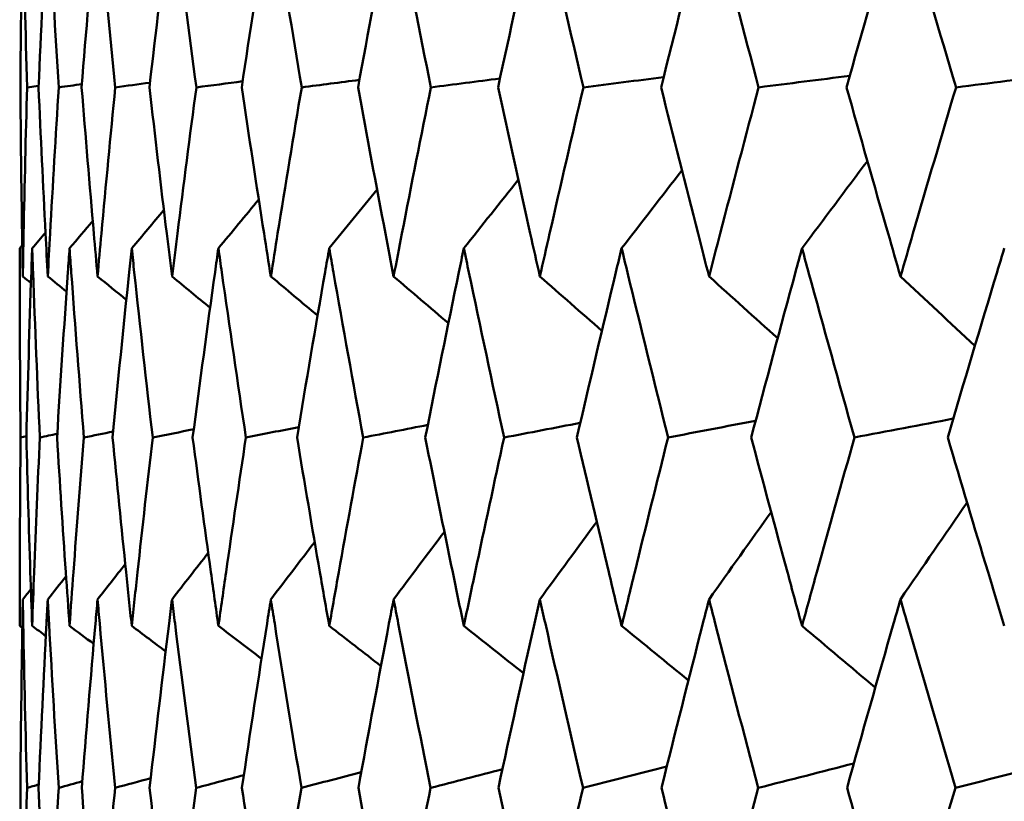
# Model space of a CAD drawing. Header units: millimetres. Extents: x 113 to 2969, y 62 to 2427.
# Tile 102 of 256: x 885.89 to 889.01, y 289.86 to 292.33. Entities that reach past the tile are written whole.
import ezdxf

# ---------------------------------------------------------------- set-up
doc = ezdxf.new("R2010")
doc.units = ezdxf.units.MM
doc.header["$LTSCALE"] = 12
doc.layers.add('Widoczne (ISO)', color=7, linetype='Continuous', lineweight=50)

msp = doc.modelspace()

# ---------------------------------------------------------------- linework, layer by layer
at = {"layer": 'Widoczne (ISO)'}
for p, q in [((885.9542, 292.1238), (885.9177, 292.1186)), ((885.9155, 291.0158), (885.8972, 291.0118))]:
    msp.add_line(p, q, dxfattribs=at)
msp.add_circle((905.8943, 326.3264), 50, dxfattribs=at)
for points, knots in [([(885.9042, 292.7175), (885.9037, 292.693), (885.9033, 292.6685), (885.9, 292.4689), (885.8978, 292.2938), (885.8964, 292.1186)], [0.06241522, 0.06241522, 0.06241522, 0.06241522, 0.0708546, 0.0708546, 0.13127416, 0.13127416, 0.13127416, 0.13127416]), ([(885.9177, 292.1186), (885.9129, 292.2937), (885.9089, 292.4689), (885.9051, 292.6685), (885.9046, 292.693), (885.9042, 292.7175)], [0.01044349, 0.01044349, 0.01044349, 0.01044349, 0.07085106, 0.07085106, 0.07930241, 0.07930241, 0.07930241, 0.07930241]), ([(885.9831, 292.7175), (885.9818, 292.693), (885.9805, 292.6685), (885.97, 292.4689), (885.9616, 292.2938), (885.954, 292.1186)], [0.06241522, 0.06241522, 0.06241522, 0.06241522, 0.0708546, 0.0708546, 0.13127416, 0.13127416, 0.13127416, 0.13127416]), ([(886.0179, 292.1186), (886.0069, 292.2937), (885.9966, 292.4689), (885.9857, 292.6685), (885.9844, 292.693), (885.9831, 292.7175)], [0.01044349, 0.01044349, 0.01044349, 0.01044349, 0.07085106, 0.07085106, 0.07930241, 0.07930241, 0.07930241, 0.07930241]), ([(886.1405, 292.7175), (886.1384, 292.693), (886.1362, 292.6685), (886.1187, 292.4689), (886.1041, 292.2938), (886.0902, 292.1186)], [0.06241522, 0.06241522, 0.06241522, 0.06241522, 0.0708546, 0.0708546, 0.13127416, 0.13127416, 0.13127416, 0.13127416]), ([(886.1966, 292.1186), (886.1794, 292.2937), (886.1629, 292.4689), (886.1449, 292.6685), (886.1427, 292.693), (886.1405, 292.7175)], [0.01044349, 0.01044349, 0.01044349, 0.01044349, 0.07085106, 0.07085106, 0.07930241, 0.07930241, 0.07930241, 0.07930241]), ([(886.376, 292.7175), (886.3729, 292.693), (886.3699, 292.6685), (886.3454, 292.4689), (886.3247, 292.2938), (886.3047, 292.1186)], [0.06241522, 0.06241522, 0.06241522, 0.06241522, 0.0708546, 0.0708546, 0.13127416, 0.13127416, 0.13127416, 0.13127416]), ([(886.4529, 292.1186), (886.4296, 292.2937), (886.407, 292.4689), (886.3821, 292.6685), (886.379, 292.693), (886.376, 292.7175)], [0.01044349, 0.01044349, 0.01044349, 0.01044349, 0.07085106, 0.07085106, 0.07930241, 0.07930241, 0.07930241, 0.07930241]), ([(886.6884, 292.7175), (886.6846, 292.693), (886.6807, 292.6685), (886.6493, 292.4689), (886.6225, 292.2938), (886.5964, 292.1186)], [0.06241522, 0.06241522, 0.06241522, 0.06241522, 0.0708546, 0.0708546, 0.13127416, 0.13127416, 0.13127416, 0.13127416]), ([(886.786, 292.1186), (886.7567, 292.2937), (886.7281, 292.4689), (886.6962, 292.6685), (886.6923, 292.693), (886.6884, 292.7175)], [0.01044349, 0.01044349, 0.01044349, 0.01044349, 0.07085106, 0.07085106, 0.07930241, 0.07930241, 0.07930241, 0.07930241]), ([(887.0767, 292.7175), (887.072, 292.693), (887.0673, 292.6685), (887.0291, 292.4689), (886.9963, 292.2938), (886.9643, 292.1186)], [0.06241522, 0.06241522, 0.06241522, 0.06241522, 0.0708546, 0.0708546, 0.13127416, 0.13127416, 0.13127416, 0.13127416]), ([(887.1945, 292.1186), (887.1593, 292.2937), (887.1247, 292.4689), (887.0861, 292.6685), (887.0814, 292.693), (887.0767, 292.7175)], [0.01044349, 0.01044349, 0.01044349, 0.01044349, 0.07085106, 0.07085106, 0.07930241, 0.07930241, 0.07930241, 0.07930241]), ([(887.5392, 292.7175), (887.5337, 292.693), (887.5282, 292.6685), (887.4834, 292.4689), (887.4448, 292.2938), (887.4069, 292.1186)], [0.06241522, 0.06241522, 0.06241522, 0.06241522, 0.0708546, 0.0708546, 0.13127416, 0.13127416, 0.13127416, 0.13127416]), ([(887.6768, 292.1186), (887.6358, 292.2937), (887.5955, 292.4689), (887.5503, 292.6685), (887.5447, 292.693), (887.5392, 292.7175)], [0.01044349, 0.01044349, 0.01044349, 0.01044349, 0.07085106, 0.07085106, 0.07930241, 0.07930241, 0.07930241, 0.07930241]), ([(888.0742, 292.7175), (888.0679, 292.693), (888.0616, 292.6685), (888.0103, 292.4689), (887.9661, 292.2938), (887.9225, 292.1186)], [0.06241522, 0.06241522, 0.06241522, 0.06241522, 0.0708546, 0.0708546, 0.13127416, 0.13127416, 0.13127416, 0.13127416]), ([(888.231, 292.1186), (888.1845, 292.2937), (888.1385, 292.4689), (888.0868, 292.6685), (888.0805, 292.693), (888.0742, 292.7175)], [0.01044349, 0.01044349, 0.01044349, 0.01044349, 0.07085106, 0.07085106, 0.07930241, 0.07930241, 0.07930241, 0.07930241]), ([(888.6795, 292.7175), (888.6724, 292.693), (888.6653, 292.6685), (888.6078, 292.4689), (888.5581, 292.2938), (888.5089, 292.1186)], [0.06241522, 0.06241522, 0.06241522, 0.06241522, 0.0708546, 0.0708546, 0.13127416, 0.13127416, 0.13127416, 0.13127416]), ([(888.855, 292.1186), (888.8029, 292.2937), (888.7515, 292.4689), (888.6936, 292.6685), (888.6866, 292.693), (888.6795, 292.7175)], [0.01044349, 0.01044349, 0.01044349, 0.01044349, 0.07085106, 0.07085106, 0.07930241, 0.07930241, 0.07930241, 0.07930241]), ([(885.8964, 292.1186), (885.8977, 291.9645), (885.8995, 291.8105), (885.9026, 291.6113), (885.9034, 291.5662), (885.9042, 291.521)], [0.00838421, 0.00838421, 0.00838421, 0.00838421, 0.06155515, 0.06155515, 0.07712864, 0.07712864, 0.07712864, 0.07712864]), ([(885.9042, 291.521), (885.905, 291.5661), (885.9058, 291.6112), (885.9098, 291.8104), (885.9135, 291.9645), (885.9177, 292.1186)], [0.04598621, 0.04598621, 0.04598621, 0.04598621, 0.06155279, 0.06155279, 0.11473062, 0.11473062, 0.11473062, 0.11473062]), ([(885.954, 292.1186), (885.9607, 291.9645), (885.9681, 291.8105), (885.9783, 291.6113), (885.9807, 291.5662), (885.9831, 291.521)], [0.00838421, 0.00838421, 0.00838421, 0.00838421, 0.06155515, 0.06155515, 0.07712864, 0.07712864, 0.07712864, 0.07712864]), ([(885.9831, 291.521), (885.9855, 291.5661), (885.9879, 291.6112), (885.999, 291.8104), (886.0082, 291.9645), (886.0179, 292.1186)], [0.04598621, 0.04598621, 0.04598621, 0.04598621, 0.06155279, 0.06155279, 0.11473062, 0.11473062, 0.11473062, 0.11473062]), ([(886.0902, 292.1186), (886.1025, 291.9645), (886.1153, 291.8105), (886.1326, 291.6113), (886.1365, 291.5662), (886.1405, 291.521)], [0.00838421, 0.00838421, 0.00838421, 0.00838421, 0.06155515, 0.06155515, 0.07712864, 0.07712864, 0.07712864, 0.07712864]), ([(886.1405, 291.521), (886.1446, 291.5661), (886.1486, 291.6112), (886.1668, 291.8104), (886.1814, 291.9645), (886.1966, 292.1186)], [0.04598621, 0.04598621, 0.04598621, 0.04598621, 0.06155279, 0.06155279, 0.11473062, 0.11473062, 0.11473062, 0.11473062]), ([(886.3047, 292.1186), (886.3223, 291.9645), (886.3405, 291.8105), (886.3648, 291.6113), (886.3704, 291.5662), (886.376, 291.521)], [0.00838421, 0.00838421, 0.00838421, 0.00838421, 0.06155515, 0.06155515, 0.07712864, 0.07712864, 0.07712864, 0.07712864]), ([(886.376, 291.521), (886.3816, 291.5661), (886.3872, 291.6112), (886.4124, 291.8104), (886.4324, 291.9645), (886.4529, 292.1186)], [0.04598621, 0.04598621, 0.04598621, 0.04598621, 0.06155279, 0.06155279, 0.11473062, 0.11473062, 0.11473062, 0.11473062]), ([(886.5964, 292.1186), (886.6194, 291.9645), (886.643, 291.8105), (886.6742, 291.6113), (886.6813, 291.5662), (886.6884, 291.521)], [0.00838421, 0.00838421, 0.00838421, 0.00838421, 0.06155515, 0.06155515, 0.07712864, 0.07712864, 0.07712864, 0.07712864]), ([(886.6884, 291.521), (886.6956, 291.5661), (886.7028, 291.6112), (886.7348, 291.8104), (886.7601, 291.9645), (886.786, 292.1186)], [0.04598621, 0.04598621, 0.04598621, 0.04598621, 0.06155279, 0.06155279, 0.11473062, 0.11473062, 0.11473062, 0.11473062]), ([(886.9643, 292.1186), (886.9926, 291.9645), (887.0214, 291.8105), (887.0594, 291.6113), (887.068, 291.5662), (887.0767, 291.521)], [0.00838421, 0.00838421, 0.00838421, 0.00838421, 0.06155515, 0.06155515, 0.07712864, 0.07712864, 0.07712864, 0.07712864]), ([(887.0767, 291.521), (887.0854, 291.5661), (887.0941, 291.6112), (887.1329, 291.8104), (887.1635, 291.9645), (887.1945, 292.1186)], [0.04598621, 0.04598621, 0.04598621, 0.04598621, 0.06155279, 0.06155279, 0.11473062, 0.11473062, 0.11473062, 0.11473062]), ([(887.4069, 292.1186), (887.4403, 291.9645), (887.4743, 291.8105), (887.5189, 291.6113), (887.529, 291.5662), (887.5392, 291.521)], [0.00838421, 0.00838421, 0.00838421, 0.00838421, 0.06155515, 0.06155515, 0.07712864, 0.07712864, 0.07712864, 0.07712864]), ([(887.5392, 291.521), (887.5494, 291.5661), (887.5596, 291.6112), (887.605, 291.8104), (887.6407, 291.9645), (887.6768, 292.1186)], [0.04598621, 0.04598621, 0.04598621, 0.04598621, 0.06155279, 0.06155279, 0.11473062, 0.11473062, 0.11473062, 0.11473062]), ([(887.9225, 292.1186), (887.9609, 291.9645), (887.9999, 291.8105), (888.0509, 291.6113), (888.0625, 291.5662), (888.0742, 291.521)], [0.00838421, 0.00838421, 0.00838421, 0.00838421, 0.06155515, 0.06155515, 0.07712864, 0.07712864, 0.07712864, 0.07712864]), ([(888.0742, 291.521), (888.0858, 291.5661), (888.0975, 291.6112), (888.1493, 291.8104), (888.1899, 291.9645), (888.231, 292.1186)], [0.04598621, 0.04598621, 0.04598621, 0.04598621, 0.06155279, 0.06155279, 0.11473062, 0.11473062, 0.11473062, 0.11473062]), ([(888.5089, 292.1186), (888.5523, 291.9645), (888.5961, 291.8105), (888.6534, 291.6113), (888.6664, 291.5662), (888.6795, 291.521)], [0.00838421, 0.00838421, 0.00838421, 0.00838421, 0.06155515, 0.06155515, 0.07712864, 0.07712864, 0.07712864, 0.07712864]), ([(888.6795, 291.521), (888.6925, 291.5661), (888.7056, 291.6112), (888.7637, 291.8104), (888.8091, 291.9645), (888.855, 292.1186)], [0.04598621, 0.04598621, 0.04598621, 0.04598621, 0.06155279, 0.06155279, 0.11473062, 0.11473062, 0.11473062, 0.11473062]), ([(885.8972, 291.0118), (885.8955, 291.1858), (885.8946, 291.3598), (885.8943, 291.5592), (885.8943, 291.5845), (885.8943, 291.6098)], [0.01556037, 0.01556037, 0.01556037, 0.01556037, 0.07555527, 0.07555527, 0.08428623, 0.08428623, 0.08428623, 0.08428623]), ([(885.9338, 291.6098), (885.9329, 291.5845), (885.932, 291.5593), (885.9251, 291.3599), (885.9199, 291.1859), (885.9154, 291.0118)], [0.06686277, 0.06686277, 0.06686277, 0.06686277, 0.07557848, 0.07557848, 0.13558897, 0.13558897, 0.13558897, 0.13558897]), ([(885.9579, 291.0118), (885.9501, 291.1858), (885.9429, 291.3598), (885.9356, 291.5592), (885.9347, 291.5845), (885.9338, 291.6098)], [0.01556037, 0.01556037, 0.01556037, 0.01556037, 0.07555527, 0.07555527, 0.08428623, 0.08428623, 0.08428623, 0.08428623]), ([(886.052, 291.6098), (886.0502, 291.5845), (886.0484, 291.5593), (886.0345, 291.3599), (886.0231, 291.1859), (886.0124, 291.0118)], [0.06686277, 0.06686277, 0.06686277, 0.06686277, 0.07557848, 0.07557848, 0.13558897, 0.13558897, 0.13558897, 0.13558897]), ([(886.0973, 291.0118), (886.0833, 291.1858), (886.07, 291.3598), (886.0556, 291.5592), (886.0538, 291.5845), (886.052, 291.6098)], [0.01556037, 0.01556037, 0.01556037, 0.01556037, 0.07555527, 0.07555527, 0.08428623, 0.08428623, 0.08428623, 0.08428623]), ([(886.2486, 291.6098), (886.2459, 291.5845), (886.2432, 291.5593), (886.2223, 291.3599), (886.2047, 291.1859), (886.1879, 291.0118)], [0.06686277, 0.06686277, 0.06686277, 0.06686277, 0.07557848, 0.07557848, 0.13558897, 0.13558897, 0.13558897, 0.13558897]), ([(886.3148, 291.0118), (886.2947, 291.1858), (886.2754, 291.3598), (886.254, 291.5592), (886.2513, 291.5845), (886.2486, 291.6098)], [0.01556037, 0.01556037, 0.01556037, 0.01556037, 0.07555527, 0.07555527, 0.08428623, 0.08428623, 0.08428623, 0.08428623]), ([(886.5226, 291.6098), (886.5191, 291.5845), (886.5155, 291.5593), (886.4877, 291.3599), (886.4641, 291.1859), (886.4412, 291.0118)], [0.06686277, 0.06686277, 0.06686277, 0.06686277, 0.07557848, 0.07557848, 0.13558897, 0.13558897, 0.13558897, 0.13558897]), ([(886.6097, 291.0118), (886.5835, 291.1858), (886.5581, 291.3598), (886.5298, 291.5592), (886.5262, 291.5845), (886.5226, 291.6098)], [0.01556037, 0.01556037, 0.01556037, 0.01556037, 0.07555527, 0.07555527, 0.08428623, 0.08428623, 0.08428623, 0.08428623]), ([(886.8732, 291.6098), (886.8688, 291.5845), (886.8643, 291.5593), (886.8297, 291.3599), (886.8001, 291.1859), (886.7712, 291.0118)], [0.06686277, 0.06686277, 0.06686277, 0.06686277, 0.07557848, 0.07557848, 0.13558897, 0.13558897, 0.13558897, 0.13558897]), ([(886.9806, 291.0118), (886.9485, 291.1858), (886.9172, 291.3598), (886.8821, 291.5592), (886.8776, 291.5845), (886.8732, 291.6098)], [0.01556037, 0.01556037, 0.01556037, 0.01556037, 0.07555527, 0.07555527, 0.08428623, 0.08428623, 0.08428623, 0.08428623]), ([(887.2988, 291.6098), (887.2935, 291.5845), (887.2882, 291.5593), (887.2469, 291.3599), (887.2115, 291.1859), (887.1768, 291.0118)], [0.06686277, 0.06686277, 0.06686277, 0.06686277, 0.07557848, 0.07557848, 0.13558897, 0.13558897, 0.13558897, 0.13558897]), ([(887.4261, 291.0118), (887.3883, 291.1858), (887.3512, 291.3598), (887.3094, 291.5592), (887.3041, 291.5845), (887.2988, 291.6098)], [0.01556037, 0.01556037, 0.01556037, 0.01556037, 0.07555527, 0.07555527, 0.08428623, 0.08428623, 0.08428623, 0.08428623]), ([(887.7978, 291.6098), (887.7917, 291.5845), (887.7856, 291.5593), (887.7377, 291.3599), (887.6966, 291.1859), (887.6562, 291.0118)], [0.06686277, 0.06686277, 0.06686277, 0.06686277, 0.07557848, 0.07557848, 0.13558897, 0.13558897, 0.13558897, 0.13558897]), ([(887.9446, 291.0118), (887.9011, 291.1858), (887.8583, 291.3598), (887.81, 291.5592), (887.8039, 291.5845), (887.7978, 291.6098)], [0.01556037, 0.01556037, 0.01556037, 0.01556037, 0.07555527, 0.07555527, 0.08428623, 0.08428623, 0.08428623, 0.08428623]), ([(888.3682, 291.6098), (888.3613, 291.5845), (888.3544, 291.5593), (888.3002, 291.3599), (888.2535, 291.1859), (888.2075, 291.0118)], [0.06686277, 0.06686277, 0.06686277, 0.06686277, 0.07557848, 0.07557848, 0.13558897, 0.13558897, 0.13558897, 0.13558897]), ([(888.5339, 291.0118), (888.4849, 291.1858), (888.4366, 291.3598), (888.382, 291.5592), (888.3751, 291.5845), (888.3682, 291.6098)], [0.01556037, 0.01556037, 0.01556037, 0.01556037, 0.07555527, 0.07555527, 0.08428623, 0.08428623, 0.08428623, 0.08428623]), ([(889.0078, 291.6098), (889.0001, 291.5845), (888.9924, 291.5593), (888.9321, 291.3599), (888.8801, 291.1859), (888.8287, 291.0118)], [0.06686277, 0.06686277, 0.06686277, 0.06686277, 0.07557848, 0.07557848, 0.13558897, 0.13558897, 0.13558897, 0.13558897]), ([(885.8943, 290.4163), (885.8943, 290.4728), (885.8944, 290.5293), (885.8949, 290.7278), (885.8958, 290.8698), (885.8972, 291.0118)], [0.04208868, 0.04208868, 0.04208868, 0.04208868, 0.06158988, 0.06158988, 0.11059803, 0.11059803, 0.11059803, 0.11059803]), ([(885.9154, 291.0118), (885.9191, 290.8698), (885.9233, 290.7278), (885.9298, 290.5293), (885.9318, 290.4728), (885.9338, 290.4163)], [0.01259731, 0.01259731, 0.01259731, 0.01259731, 0.06159863, 0.06159863, 0.08110666, 0.08110666, 0.08110666, 0.08110666]), ([(885.9338, 290.4163), (885.9358, 290.4728), (885.9379, 290.5293), (885.9455, 290.7278), (885.9515, 290.8698), (885.9579, 291.0118)], [0.04208868, 0.04208868, 0.04208868, 0.04208868, 0.06158988, 0.06158988, 0.11059803, 0.11059803, 0.11059803, 0.11059803]), ([(886.0124, 291.0118), (886.0212, 290.8698), (886.0304, 290.7278), (886.044, 290.5293), (886.048, 290.4728), (886.052, 290.4163)], [0.01259731, 0.01259731, 0.01259731, 0.01259731, 0.06159863, 0.06159863, 0.08110666, 0.08110666, 0.08110666, 0.08110666]), ([(886.052, 290.4163), (886.056, 290.4728), (886.0601, 290.5293), (886.0748, 290.7278), (886.0858, 290.8698), (886.0973, 291.0118)], [0.04208868, 0.04208868, 0.04208868, 0.04208868, 0.06158988, 0.06158988, 0.11059803, 0.11059803, 0.11059803, 0.11059803]), ([(886.1879, 291.0118), (886.2017, 290.8698), (886.216, 290.7278), (886.2366, 290.5293), (886.2425, 290.4728), (886.2486, 290.4163)], [0.01259731, 0.01259731, 0.01259731, 0.01259731, 0.06159863, 0.06159863, 0.08110666, 0.08110666, 0.08110666, 0.08110666]), ([(886.2486, 290.4163), (886.2546, 290.4728), (886.2607, 290.5293), (886.2824, 290.7278), (886.2984, 290.8698), (886.3148, 291.0118)], [0.04208868, 0.04208868, 0.04208868, 0.04208868, 0.06158988, 0.06158988, 0.11059803, 0.11059803, 0.11059803, 0.11059803]), ([(886.4412, 291.0118), (886.46, 290.8698), (886.4792, 290.7278), (886.5067, 290.5293), (886.5147, 290.4728), (886.5226, 290.4163)], [0.01259731, 0.01259731, 0.01259731, 0.01259731, 0.06159863, 0.06159863, 0.08110666, 0.08110666, 0.08110666, 0.08110666]), ([(886.5226, 290.4163), (886.5306, 290.4728), (886.5387, 290.5293), (886.5673, 290.7278), (886.5882, 290.8698), (886.6097, 291.0118)], [0.04208868, 0.04208868, 0.04208868, 0.04208868, 0.06158988, 0.06158988, 0.11059803, 0.11059803, 0.11059803, 0.11059803]), ([(886.7712, 291.0118), (886.7949, 290.8698), (886.819, 290.7278), (886.8534, 290.5293), (886.8632, 290.4728), (886.8732, 290.4163)], [0.01259731, 0.01259731, 0.01259731, 0.01259731, 0.06159863, 0.06159863, 0.08110666, 0.08110666, 0.08110666, 0.08110666]), ([(886.8732, 290.4163), (886.8831, 290.4728), (886.8931, 290.5293), (886.9285, 290.7278), (886.9543, 290.8698), (886.9806, 291.0118)], [0.04208868, 0.04208868, 0.04208868, 0.04208868, 0.06158988, 0.06158988, 0.11059803, 0.11059803, 0.11059803, 0.11059803]), ([(887.1768, 291.0118), (887.2052, 290.8698), (887.2341, 290.7278), (887.2752, 290.5293), (887.2869, 290.4728), (887.2988, 290.4163)], [0.01259731, 0.01259731, 0.01259731, 0.01259731, 0.06159863, 0.06159863, 0.08110666, 0.08110666, 0.08110666, 0.08110666]), ([(887.2988, 290.4163), (887.3106, 290.4728), (887.3225, 290.5293), (887.3646, 290.7278), (887.3951, 290.8698), (887.4261, 291.0118)], [0.04208868, 0.04208868, 0.04208868, 0.04208868, 0.06158988, 0.06158988, 0.11059803, 0.11059803, 0.11059803, 0.11059803]), ([(887.6562, 291.0118), (887.6893, 290.8698), (887.7229, 290.7278), (887.7705, 290.5293), (887.7841, 290.4728), (887.7978, 290.4163)], [0.01259731, 0.01259731, 0.01259731, 0.01259731, 0.06159863, 0.06159863, 0.08110666, 0.08110666, 0.08110666, 0.08110666]), ([(887.7978, 290.4163), (887.8115, 290.4728), (887.8252, 290.5293), (887.8738, 290.7278), (887.909, 290.8698), (887.9446, 291.0118)], [0.04208868, 0.04208868, 0.04208868, 0.04208868, 0.06158988, 0.06158988, 0.11059803, 0.11059803, 0.11059803, 0.11059803]), ([(888.2075, 291.0118), (888.2452, 290.8698), (888.2834, 290.7278), (888.3373, 290.5293), (888.3527, 290.4728), (888.3682, 290.4163)], [0.01259731, 0.01259731, 0.01259731, 0.01259731, 0.06159863, 0.06159863, 0.08110666, 0.08110666, 0.08110666, 0.08110666]), ([(888.3682, 290.4163), (888.3837, 290.4728), (888.3992, 290.5293), (888.4541, 290.7278), (888.4938, 290.8698), (888.5339, 291.0118)], [0.04208868, 0.04208868, 0.04208868, 0.04208868, 0.06158988, 0.06158988, 0.11059803, 0.11059803, 0.11059803, 0.11059803]), ([(888.8287, 291.0118), (888.8708, 290.8698), (888.9133, 290.7278), (888.9734, 290.5293), (888.9905, 290.4728), (889.0078, 290.4163)], [0.01259731, 0.01259731, 0.01259731, 0.01259731, 0.06159863, 0.06159863, 0.08110666, 0.08110666, 0.08110666, 0.08110666]), ([(885.9042, 290.5001), (885.9037, 290.4745), (885.9033, 290.449), (885.9, 290.2504), (885.8979, 290.0773), (885.8964, 289.9042)], [0.07138254, 0.07138254, 0.07138254, 0.07138254, 0.08018544, 0.08018544, 0.13983561, 0.13983561, 0.13983561, 0.13983561]), ([(885.9176, 289.9042), (885.9129, 290.0773), (885.9089, 290.2503), (885.9051, 290.4489), (885.9046, 290.4745), (885.9042, 290.5001)], [0.02053386, 0.02053386, 0.02053386, 0.02053386, 0.08016461, 0.08016461, 0.08898694, 0.08898694, 0.08898694, 0.08898694]), ([(885.9831, 290.5001), (885.9817, 290.4745), (885.9804, 290.449), (885.97, 290.2504), (885.9617, 290.0773), (885.9542, 289.9042)], [0.07138254, 0.07138254, 0.07138254, 0.07138254, 0.08018544, 0.08018544, 0.13983561, 0.13983561, 0.13983561, 0.13983561]), ([(886.0176, 289.9042), (886.0068, 290.0773), (885.9966, 290.2503), (885.9858, 290.4489), (885.9844, 290.4745), (885.9831, 290.5001)], [0.02053386, 0.02053386, 0.02053386, 0.02053386, 0.08016461, 0.08016461, 0.08898694, 0.08898694, 0.08898694, 0.08898694]), ([(886.1405, 290.5001), (886.1383, 290.4745), (886.136, 290.449), (886.1187, 290.2504), (886.1043, 290.0773), (886.0906, 289.9042)], [0.07138254, 0.07138254, 0.07138254, 0.07138254, 0.08018544, 0.08018544, 0.13983561, 0.13983561, 0.13983561, 0.13983561]), ([(886.1961, 289.9042), (886.1791, 290.0773), (886.1629, 290.2503), (886.1451, 290.4489), (886.1428, 290.4745), (886.1405, 290.5001)], [0.02053386, 0.02053386, 0.02053386, 0.02053386, 0.08016461, 0.08016461, 0.08898694, 0.08898694, 0.08898694, 0.08898694]), ([(886.376, 290.5001), (886.3728, 290.4745), (886.3697, 290.449), (886.3454, 290.2504), (886.325, 290.0773), (886.3052, 289.9042)], [0.07138254, 0.07138254, 0.07138254, 0.07138254, 0.08018544, 0.08018544, 0.13983561, 0.13983561, 0.13983561, 0.13983561]), ([(886.4523, 289.9042), (886.4293, 290.0773), (886.4071, 290.2503), (886.3823, 290.4489), (886.3791, 290.4745), (886.376, 290.5001)], [0.02053386, 0.02053386, 0.02053386, 0.02053386, 0.08016461, 0.08016461, 0.08898694, 0.08898694, 0.08898694, 0.08898694]), ([(886.6884, 290.5001), (886.6844, 290.4745), (886.6804, 290.449), (886.6493, 290.2504), (886.6229, 290.0773), (886.5971, 289.9042)], [0.07138254, 0.07138254, 0.07138254, 0.07138254, 0.08018544, 0.08018544, 0.13983561, 0.13983561, 0.13983561, 0.13983561]), ([(886.7852, 289.9042), (886.7563, 290.0773), (886.7281, 290.2503), (886.6965, 290.4489), (886.6925, 290.4745), (886.6884, 290.5001)], [0.02053386, 0.02053386, 0.02053386, 0.02053386, 0.08016461, 0.08016461, 0.08898694, 0.08898694, 0.08898694, 0.08898694]), ([(887.0767, 290.5001), (887.0718, 290.4745), (887.0669, 290.449), (887.0291, 290.2504), (886.9968, 290.0773), (886.9652, 289.9042)], [0.07138254, 0.07138254, 0.07138254, 0.07138254, 0.08018544, 0.08018544, 0.13983561, 0.13983561, 0.13983561, 0.13983561]), ([(887.1935, 289.9042), (887.1588, 290.0773), (887.1248, 290.2503), (887.0865, 290.4489), (887.0816, 290.4745), (887.0767, 290.5001)], [0.02053386, 0.02053386, 0.02053386, 0.02053386, 0.08016461, 0.08016461, 0.08898694, 0.08898694, 0.08898694, 0.08898694]), ([(887.5392, 290.5001), (887.5335, 290.4745), (887.5278, 290.449), (887.4834, 290.2504), (887.4453, 290.0773), (887.408, 289.9042)], [0.07138254, 0.07138254, 0.07138254, 0.07138254, 0.08018544, 0.08018544, 0.13983561, 0.13983561, 0.13983561, 0.13983561]), ([(887.6757, 289.9042), (887.6353, 290.0773), (887.5956, 290.2503), (887.5507, 290.4489), (887.545, 290.4745), (887.5392, 290.5001)], [0.02053386, 0.02053386, 0.02053386, 0.02053386, 0.08016461, 0.08016461, 0.08898694, 0.08898694, 0.08898694, 0.08898694]), ([(888.0742, 290.5001), (888.0676, 290.4745), (888.0611, 290.449), (888.0103, 290.2504), (887.9667, 290.0773), (887.9237, 289.9042)], [0.07138254, 0.07138254, 0.07138254, 0.07138254, 0.08018544, 0.08018544, 0.13983561, 0.13983561, 0.13983561, 0.13983561]), ([(888.2297, 289.9042), (888.1838, 290.0773), (888.1386, 290.2503), (888.0873, 290.4489), (888.0808, 290.4745), (888.0742, 290.5001)], [0.02053386, 0.02053386, 0.02053386, 0.02053386, 0.08016461, 0.08016461, 0.08898694, 0.08898694, 0.08898694, 0.08898694]), ([(888.6795, 290.5001), (888.6721, 290.4745), (888.6648, 290.449), (888.6078, 290.2504), (888.5588, 290.0773), (888.5104, 289.9042)], [0.07138254, 0.07138254, 0.07138254, 0.07138254, 0.08018544, 0.08018544, 0.13983561, 0.13983561, 0.13983561, 0.13983561]), ([(888.8535, 289.9042), (888.8022, 290.0773), (888.7516, 290.2503), (888.6942, 290.4489), (888.6868, 290.4745), (888.6795, 290.5001)], [0.02053386, 0.02053386, 0.02053386, 0.02053386, 0.08016461, 0.08016461, 0.08898694, 0.08898694, 0.08898694, 0.08898694]), ([(885.8964, 289.9042), (885.8975, 289.7745), (885.899, 289.6448), (885.9019, 289.4474), (885.903, 289.3798), (885.9042, 289.3121)], [0.01681985, 0.01681985, 0.01681985, 0.01681985, 0.06159108, 0.06159108, 0.08495433, 0.08495433, 0.08495433, 0.08495433]), ([(885.9042, 289.3121), (885.9054, 289.3797), (885.9067, 289.4474), (885.9109, 289.6448), (885.914, 289.7745), (885.9176, 289.9042)], [0.03825175, 0.03825175, 0.03825175, 0.03825175, 0.06160817, 0.06160817, 0.10638617, 0.10638617, 0.10638617, 0.10638617]), ([(885.9542, 289.9042), (885.9599, 289.7745), (885.966, 289.6448), (885.9759, 289.4474), (885.9794, 289.3798), (885.9831, 289.3121)], [0.01681985, 0.01681985, 0.01681985, 0.01681985, 0.06159108, 0.06159108, 0.08495433, 0.08495433, 0.08495433, 0.08495433]), ([(885.9831, 289.3121), (885.9867, 289.3797), (885.9904, 289.4474), (886.0016, 289.6448), (886.0094, 289.7745), (886.0176, 289.9042)], [0.03825175, 0.03825175, 0.03825175, 0.03825175, 0.06160817, 0.06160817, 0.10638617, 0.10638617, 0.10638617, 0.10638617]), ([(886.0906, 289.9042), (886.1009, 289.7745), (886.1117, 289.6448), (886.1286, 289.4474), (886.1345, 289.3798), (886.1405, 289.3121)], [0.01681985, 0.01681985, 0.01681985, 0.01681985, 0.06159108, 0.06159108, 0.08495433, 0.08495433, 0.08495433, 0.08495433]), ([(886.1405, 289.3121), (886.1466, 289.3797), (886.1527, 289.4474), (886.1709, 289.6448), (886.1833, 289.7745), (886.1961, 289.9042)], [0.03825175, 0.03825175, 0.03825175, 0.03825175, 0.06160817, 0.06160817, 0.10638617, 0.10638617, 0.10638617, 0.10638617]), ([(886.3052, 289.9042), (886.3201, 289.7745), (886.3354, 289.6448), (886.3593, 289.4474), (886.3676, 289.3798), (886.376, 289.3121)], [0.01681985, 0.01681985, 0.01681985, 0.01681985, 0.06159108, 0.06159108, 0.08495433, 0.08495433, 0.08495433, 0.08495433]), ([(886.376, 289.3121), (886.3844, 289.3797), (886.3929, 289.4474), (886.418, 289.6448), (886.4349, 289.7745), (886.4523, 289.9042)], [0.03825175, 0.03825175, 0.03825175, 0.03825175, 0.06160817, 0.06160817, 0.10638617, 0.10638617, 0.10638617, 0.10638617]), ([(886.5971, 289.9042), (886.6165, 289.7745), (886.6363, 289.6448), (886.667, 289.4474), (886.6777, 289.3798), (886.6884, 289.3121)], [0.01681985, 0.01681985, 0.01681985, 0.01681985, 0.06159108, 0.06159108, 0.08495433, 0.08495433, 0.08495433, 0.08495433]), ([(886.6884, 289.3121), (886.6992, 289.3797), (886.71, 289.4474), (886.742, 289.6448), (886.7634, 289.7745), (886.7852, 289.9042)], [0.03825175, 0.03825175, 0.03825175, 0.03825175, 0.06160817, 0.06160817, 0.10638617, 0.10638617, 0.10638617, 0.10638617]), ([(886.9652, 289.9042), (886.989, 289.7745), (887.0133, 289.6448), (887.0507, 289.4474), (887.0636, 289.3798), (887.0767, 289.3121)], [0.01681985, 0.01681985, 0.01681985, 0.01681985, 0.06159108, 0.06159108, 0.08495433, 0.08495433, 0.08495433, 0.08495433]), ([(887.0767, 289.3121), (887.0897, 289.3797), (887.1029, 289.4474), (887.1416, 289.6448), (887.1674, 289.7745), (887.1935, 289.9042)], [0.03825175, 0.03825175, 0.03825175, 0.03825175, 0.06160817, 0.06160817, 0.10638617, 0.10638617, 0.10638617, 0.10638617]), ([(887.408, 289.9042), (887.4361, 289.7745), (887.4647, 289.6448), (887.5087, 289.4474), (887.5239, 289.3798), (887.5392, 289.3121)], [0.01681985, 0.01681985, 0.01681985, 0.01681985, 0.06159108, 0.06159108, 0.08495433, 0.08495433, 0.08495433, 0.08495433]), ([(887.5392, 289.3121), (887.5545, 289.3797), (887.5699, 289.4474), (887.6151, 289.6448), (887.6452, 289.7745), (887.6757, 289.9042)], [0.03825175, 0.03825175, 0.03825175, 0.03825175, 0.06160817, 0.06160817, 0.10638617, 0.10638617, 0.10638617, 0.10638617]), ([(887.9237, 289.9042), (887.9561, 289.7745), (887.9889, 289.6448), (888.0393, 289.4474), (888.0567, 289.3798), (888.0742, 289.3121)], [0.01681985, 0.01681985, 0.01681985, 0.01681985, 0.06159108, 0.06159108, 0.08495433, 0.08495433, 0.08495433, 0.08495433]), ([(888.0742, 289.3121), (888.0917, 289.3797), (888.1093, 289.4474), (888.1608, 289.6448), (888.1951, 289.7745), (888.2297, 289.9042)], [0.03825175, 0.03825175, 0.03825175, 0.03825175, 0.06160817, 0.06160817, 0.10638617, 0.10638617, 0.10638617, 0.10638617]), ([(888.5104, 289.9042), (888.5469, 289.7745), (888.5837, 289.6448), (888.6403, 289.4474), (888.6599, 289.3798), (888.6795, 289.3121)], [0.01681985, 0.01681985, 0.01681985, 0.01681985, 0.06159108, 0.06159108, 0.08495433, 0.08495433, 0.08495433, 0.08495433]), ([(888.6795, 289.3121), (888.6991, 289.3797), (888.7188, 289.4474), (888.7765, 289.6448), (888.8148, 289.7745), (888.8535, 289.9042)], [0.03825175, 0.03825175, 0.03825175, 0.03825175, 0.06160817, 0.06160817, 0.10638617, 0.10638617, 0.10638617, 0.10638617])]:
    msp.add_open_spline(points, degree=3, knots=knots, dxfattribs=at)
for points in [[(886.5993, 292.1379), (886.5505, 292.1314), (886.5017, 292.125), (886.4529, 292.1186)], [(886.9686, 292.1423), (886.9078, 292.1344), (886.8469, 292.1265), (886.786, 292.1186)], [(887.413, 292.1466), (887.3401, 292.1373), (887.2673, 292.1279), (887.1945, 292.1186)], [(887.9305, 292.1509), (887.8459, 292.1401), (887.7614, 292.1294), (887.6768, 292.1186)], [(888.5192, 292.1551), (888.4232, 292.143), (888.3271, 292.1308), (888.231, 292.1186)], [(889.1768, 292.1594), (889.0695, 292.1458), (888.9622, 292.1322), (888.855, 292.1186)], [(886.091, 292.1287), (886.0667, 292.1253), (886.0423, 292.1219), (886.0179, 292.1186)], [(886.3063, 292.1333), (886.2697, 292.1284), (886.2332, 292.1235), (886.1966, 292.1186)], [(888.3682, 291.6098), (888.437, 291.7018), (888.5058, 291.7938), (888.5749, 291.8856)], [(887.7978, 291.6098), (887.8612, 291.692), (887.9248, 291.7742), (887.9884, 291.8563)], [(887.2988, 291.6098), (887.3561, 291.6821), (887.4135, 291.7543), (887.4709, 291.8264)], [(886.8732, 291.6098), (886.9235, 291.6719), (886.9739, 291.7338), (887.0243, 291.7958)], [(886.5226, 291.6098), (886.5652, 291.6613), (886.6077, 291.7127), (886.6503, 291.7641)], [(886.2486, 291.6098), (886.2824, 291.6502), (886.3163, 291.6907), (886.3503, 291.7311)], [(886.052, 291.6098), (886.0764, 291.6386), (886.1008, 291.6674), (886.1252, 291.6962)], [(885.9338, 291.6098), (885.9478, 291.6263), (885.9618, 291.6427), (885.9758, 291.6592)], [(885.8943, 291.6098), (885.897, 291.613), (885.8998, 291.6162), (885.9025, 291.6194)], [(885.9042, 291.521), (885.9128, 291.5141), (885.9214, 291.5072), (885.93, 291.5003)], [(885.9831, 291.521), (886.0029, 291.505), (886.0227, 291.489), (886.0425, 291.473)], [(886.1405, 291.521), (886.1709, 291.4963), (886.2012, 291.4716), (886.2315, 291.447)], [(886.376, 291.521), (886.4161, 291.4879), (886.4563, 291.4548), (886.4964, 291.4217)], [(886.6884, 291.521), (886.7377, 291.4797), (886.787, 291.4385), (886.8363, 291.3972)], [(887.0767, 291.521), (887.1344, 291.4717), (887.1921, 291.4224), (887.2498, 291.3731)], [(887.5392, 291.521), (887.6046, 291.4637), (887.67, 291.4064), (887.7354, 291.3492)], [(888.0742, 291.521), (888.1465, 291.4557), (888.2188, 291.3905), (888.2911, 291.3253)], [(888.6795, 291.521), (888.7579, 291.4477), (888.8363, 291.3745), (888.9148, 291.3013)], [(886.7767, 291.0447), (886.721, 291.0337), (886.6653, 291.0227), (886.6097, 291.0118)], [(887.1847, 291.0514), (887.1166, 291.0382), (887.0486, 291.025), (886.9806, 291.0118)], [(887.6669, 291.0581), (887.5867, 291.0426), (887.5064, 291.0272), (887.4261, 291.0118)], [(888.2215, 291.0647), (888.1292, 291.0471), (888.0369, 291.0294), (887.9446, 291.0118)], [(888.8463, 291.0714), (888.7422, 291.0515), (888.638, 291.0317), (888.5339, 291.0118)], [(886.0131, 291.0234), (885.9947, 291.0195), (885.9763, 291.0157), (885.9579, 291.0118)], [(886.1898, 291.0307), (886.1589, 291.0244), (886.1281, 291.0181), (886.0973, 291.0118)], [(886.4446, 291.0378), (886.4014, 291.0291), (886.3581, 291.0205), (886.3148, 291.0118)], [(888.6795, 290.5001), (888.7495, 290.6022), (888.8197, 290.7043), (888.89, 290.8062)], [(888.0742, 290.5001), (888.1395, 290.5922), (888.205, 290.6842), (888.2705, 290.776)], [(887.5392, 290.5001), (887.599, 290.5819), (887.6589, 290.6637), (887.7189, 290.7453)], [(887.0767, 290.5001), (887.1301, 290.5714), (887.1836, 290.6426), (887.2372, 290.7138)], [(886.6884, 290.5001), (886.7346, 290.5605), (886.7809, 290.6208), (886.8272, 290.6812)], [(886.376, 290.5001), (886.4141, 290.5491), (886.4522, 290.5981), (886.4904, 290.6471)], [(886.1405, 290.5001), (886.1697, 290.5372), (886.1989, 290.5742), (886.2281, 290.6113)], [(885.9831, 290.5001), (886.0024, 290.5244), (886.0217, 290.5488), (886.041, 290.5731)], [(885.9042, 290.5001), (885.9127, 290.5108), (885.9212, 290.5215), (885.9297, 290.5322)], [(885.8943, 290.4163), (885.8971, 290.4142), (885.8999, 290.4122), (885.9026, 290.4101)], [(885.9338, 290.4163), (885.9482, 290.4056), (885.9626, 290.3949), (885.977, 290.3843)], [(886.052, 290.4163), (886.0774, 290.3974), (886.1028, 290.3784), (886.1283, 290.3595)], [(886.2486, 290.4163), (886.2843, 290.3894), (886.3201, 290.3625), (886.3559, 290.3356)], [(886.5226, 290.4163), (886.5681, 290.3816), (886.6136, 290.3469), (886.6591, 290.3123)], [(886.8732, 290.4163), (886.9277, 290.3739), (886.9821, 290.3316), (887.0366, 290.2894)], [(887.2988, 290.4163), (887.3616, 290.3664), (887.4244, 290.3165), (887.4872, 290.2667)], [(887.7978, 290.4163), (887.8681, 290.3588), (887.9385, 290.3014), (888.0089, 290.244)], [(888.3682, 290.4163), (888.4453, 290.3512), (888.5225, 290.2862), (888.5997, 290.2213)], [(889.1925, 289.9907), (889.0795, 289.9619), (888.9665, 289.9331), (888.8535, 289.9042)], [(887.4207, 289.9629), (887.3449, 289.9433), (887.2692, 289.9238), (887.1935, 289.9042)], [(887.9406, 289.9721), (887.8523, 289.9495), (887.764, 289.9269), (887.6757, 289.9042)], [(888.532, 289.9813), (888.4312, 289.9556), (888.3305, 289.9299), (888.2297, 289.9042)], [(886.0923, 289.925), (886.0674, 289.9181), (886.0425, 289.9112), (886.0176, 289.9042)], [(886.3087, 289.9348), (886.2712, 289.9246), (886.2336, 289.9144), (886.1961, 289.9042)], [(886.6031, 289.9443), (886.5528, 289.9309), (886.5025, 289.9176), (886.4523, 289.9042)], [(886.9742, 289.9536), (886.9112, 289.9372), (886.8482, 289.9207), (886.7852, 289.9042)], [(885.9546, 289.9148), (885.9423, 289.9113), (885.9299, 289.9078), (885.9176, 289.9042)]]:
    msp.add_open_spline(points, degree=3, dxfattribs=at)

doc.saveas('drawing.dxf')
